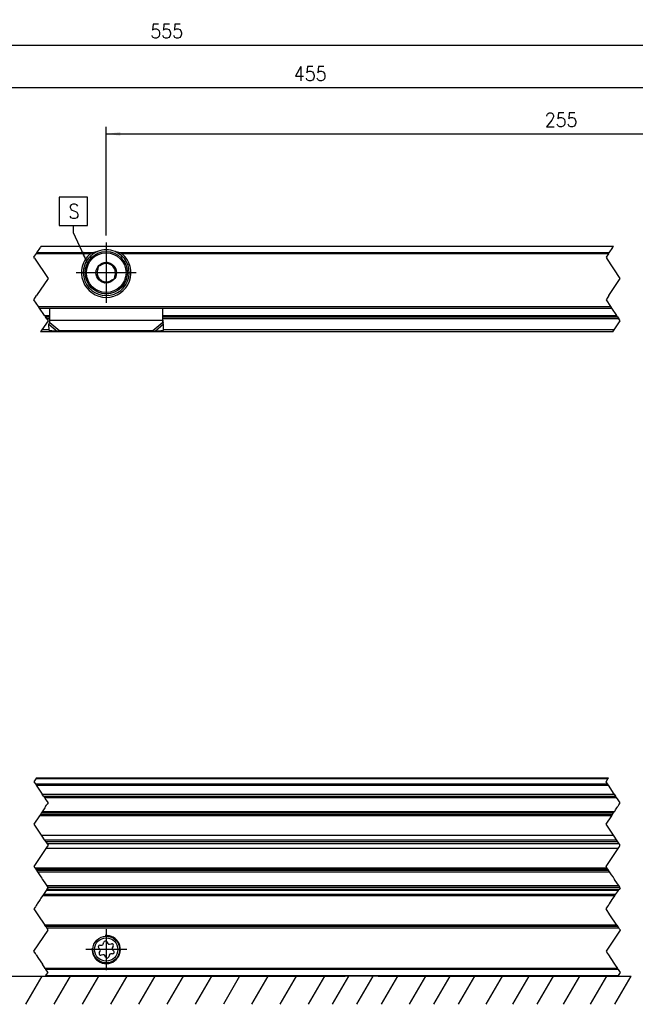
# Model space of a CAD drawing. Header units: millimetres. Extents: x -418 to 1850, y -684 to 1025.
# Tile 12 of 59: x -129 to -41, y 141 to 280. Entities that reach past the tile are written whole.
import ezdxf

# ---------------------------------------------------------------- set-up
doc = ezdxf.new("R2010")
doc.units = ezdxf.units.MM
doc.linetypes.add('DOT_CENTER', pattern=[14, 12, -1, 0, -1])
doc.layers.add('1', color=7, linetype='Continuous')
doc.styles.add('CONVERTER_12', font='txt.shx', dxfattribs={"width": 0.9})
doc.dimstyles.new('ME10_DIM_47', dxfattribs={"dimtxt": 2, "dimasz": 2, "dimexe": 1, "dimexo": 1, "dimgap": 1, "dimtad": 1, "dimdsep": 46, "dimtxsty": 'CONVERTER_12', "dimsah": 1, "dimcen": 0.09, "dimclrd": 2, "dimclre": 2, "dimclrt": 2, "dimadec": 0, "dimazin": 0, "dimtfac": 1, "dimtdec": 4, "dimtix": 1, "dimtmove": 0, "dimatfit": 3, "dimfxl": 1, "dimtolj": 1, "dimtzin": 0, "dimarcsym": 0})
doc.dimstyles.new('ME10_DIM_50', dxfattribs={"dimtxt": 2, "dimasz": 2, "dimexe": 1, "dimexo": 1, "dimgap": 1, "dimtad": 1, "dimdsep": 46, "dimtxsty": 'CONVERTER_12', "dimsah": 1, "dimcen": 0.09, "dimclrd": 2, "dimclre": 2, "dimclrt": 2, "dimadec": 0, "dimazin": 0, "dimtfac": 1, "dimtdec": 4, "dimtix": 1, "dimtmove": 0, "dimatfit": 3, "dimfxl": 1, "dimtolj": 1, "dimtzin": 0, "dimarcsym": 0})
doc.dimstyles.new('ME10_DIM_52', dxfattribs={"dimtxt": 2, "dimasz": 2, "dimexe": 1, "dimexo": 1, "dimgap": 1, "dimtad": 1, "dimdsep": 46, "dimtxsty": 'CONVERTER_12', "dimsah": 1, "dimcen": 0.09, "dimclrd": 2, "dimclre": 2, "dimclrt": 2, "dimadec": 0, "dimazin": 0, "dimtfac": 1, "dimtdec": 4, "dimtix": 1, "dimtmove": 0, "dimatfit": 3, "dimfxl": 1, "dimtolj": 1, "dimtzin": 0, "dimarcsym": 0})
doc.dimstyles.get("Standard").update_dxf_attribs({"dimtxt": 0.18, "dimasz": 0.18, "dimexe": 0.18, "dimexo": 0.0625, "dimgap": 0.09, "dimtad": 0, "dimtih": 1, "dimtoh": 1, "dimdec": 4, "dimzin": 0, "dimdsep": 46, "dimtxsty": 'Standard', "dimcen": 0.09, "dimadec": 0, "dimazin": 0, "dimtfac": 1, "dimtdec": 4, "dimtofl": 0, "dimtmove": 0, "dimatfit": 3, "dimfxl": 1, "dimtolj": 1, "dimtzin": 0, "dimarcsym": 0})

# ---------------------------------------------------------------- blocks, each defined once
blk = doc.blocks.new('REGLA_SV2-1140__7', base_point=(-299.89, 154.79))
at = {"color": 2, "linetype": 'DOT_CENTER'}
for p, q in [((-126.3, 172.79), (-126.36, 172.69)), ((-45.34, 172.69), (-45.27, 172.79)), ((-126.36, 172.69), (-126.63, 172.29)), ((-126.63, 172.29), (-126.42, 171.97)), ((-126.42, 171.97), (-126.3, 171.78)), ((-126.3, 171.78), (-125.46, 170.53)), ((-45.61, 172.29), (-45.34, 172.69)), ((-45.39, 171.97), (-45.61, 172.29)), ((-45.27, 171.78), (-45.39, 171.97)), ((-44.44, 170.53), (-45.27, 171.78)), ((-125.27, 170.24), (-125.46, 170.53)), ((-125.27, 170.24), (-125.14, 170.04)), ((-125.14, 170.04), (-124.93, 169.74)), ((-44.44, 170.53), (-44.25, 170.24)), ((-44.11, 170.04), (-44.25, 170.24)), ((-43.91, 169.74), (-44.11, 170.04)), ((-124.98, 168.76), (-125.1, 168.59)), ((-124.98, 168.76), (-124.85, 168.95)), ((-124.93, 169.74), (-124.63, 169.29)), ((-124.85, 168.95), (-124.8, 169.04)), ((-124.8, 169.04), (-124.78, 169.07)), ((-124.75, 169.11), (-124.78, 169.07)), ((-124.63, 169.29), (-124.75, 169.11)), ((-44.07, 168.59), (-43.96, 168.76)), ((-43.83, 168.95), (-43.96, 168.76)), ((-43.61, 169.29), (-43.91, 169.74)), ((-43.77, 169.04), (-43.83, 168.95)), ((-43.75, 169.07), (-43.77, 169.04)), ((-43.75, 169.07), (-43.73, 169.11)), ((-43.73, 169.11), (-43.61, 169.29)), ((-125.84, 167.48), (-126.63, 166.29)), ((-125.71, 167.67), (-125.84, 167.48)), ((-125.61, 167.82), (-125.71, 167.67)), ((-125.56, 167.89), (-125.61, 167.82)), ((-125.48, 168.02), (-125.56, 167.89)), ((-125.37, 168.18), (-125.48, 168.02)), ((-125.27, 168.33), (-125.37, 168.18)), ((-125.19, 168.45), (-125.27, 168.33)), ((-125.1, 168.59), (-125.19, 168.45)), ((-45.61, 166.29), (-44.81, 167.48)), ((-44.81, 167.48), (-44.68, 167.67)), ((-44.68, 167.67), (-44.59, 167.82)), ((-44.59, 167.82), (-44.54, 167.89)), ((-44.54, 167.89), (-44.45, 168.02)), ((-44.45, 168.02), (-44.34, 168.18)), ((-44.34, 168.18), (-44.25, 168.33)), ((-44.25, 168.33), (-44.17, 168.45)), ((-44.17, 168.45), (-44.07, 168.59)), ((-126.63, 166.29), (-125.6, 164.74)), ((-44.57, 164.74), (-45.61, 166.29)), ((-125.6, 164.74), (-125.5, 164.59)), ((-125.5, 164.59), (-125.16, 164.08)), ((-44.48, 164.59), (-44.57, 164.74)), ((-44.13, 164.08), (-44.48, 164.59)), ((-125.16, 164.08), (-124.96, 163.79)), ((-124.96, 163.79), (-124.77, 163.5)), ((-124.63, 163.29), (-124.83, 162.99)), ((-124.77, 163.5), (-124.63, 163.29)), ((-43.94, 163.79), (-44.13, 164.08)), ((-43.75, 163.5), (-43.94, 163.79)), ((-43.81, 162.99), (-43.61, 163.29)), ((-43.61, 163.29), (-43.75, 163.5)), ((-124.93, 162.84), (-126.63, 160.29)), ((-124.83, 162.99), (-124.93, 162.84)), ((-45.61, 160.29), (-43.91, 162.84)), ((-43.91, 162.84), (-43.81, 162.99)), ((-126.63, 160.29), (-126.5, 160.1)), ((-45.48, 160.1), (-45.61, 160.29)), ((-126.5, 160.1), (-126.37, 159.9)), ((-126.37, 159.9), (-126.28, 159.75)), ((-126.28, 159.75), (-126.23, 159.68)), ((-126.23, 159.68), (-126.14, 159.55)), ((-126.14, 159.55), (-126.03, 159.39)), ((-126.03, 159.39), (-125.94, 159.24)), ((-125.94, 159.24), (-125.86, 159.12)), ((-125.86, 159.12), (-125.65, 158.81)), ((-45.35, 159.9), (-45.48, 160.1)), ((-45.25, 159.75), (-45.35, 159.9)), ((-45.2, 159.68), (-45.25, 159.75)), ((-45.12, 159.55), (-45.2, 159.68)), ((-45.01, 159.39), (-45.12, 159.55)), ((-44.91, 159.24), (-45.01, 159.39)), ((-44.83, 159.12), (-44.91, 159.24)), ((-44.62, 158.81), (-44.83, 159.12)), ((-125.65, 158.81), (-125.52, 158.62)), ((-125.52, 158.62), (-125.46, 158.54)), ((-125.46, 158.54), (-125.44, 158.5)), ((-125.44, 158.5), (-125.42, 158.47)), ((-125.42, 158.47), (-125, 157.84)), ((-125, 157.84), (-124.79, 157.53)), ((-124.79, 157.53), (-124.66, 157.33)), ((-44.5, 158.62), (-44.62, 158.81)), ((-44.44, 158.54), (-44.5, 158.62)), ((-44.42, 158.5), (-44.44, 158.54)), ((-44.39, 158.47), (-44.42, 158.5)), ((-43.97, 157.84), (-44.39, 158.47)), ((-43.77, 157.53), (-43.97, 157.84)), ((-43.64, 157.33), (-43.77, 157.53)), ((-125.4, 156.14), (-125.63, 155.79)), ((-125.27, 156.32), (-125.4, 156.14)), ((-124.88, 156.91), (-125.27, 156.32)), ((-124.87, 156.93), (-124.88, 156.91)), ((-124.79, 157.04), (-124.87, 156.93)), ((-124.79, 157.04), (-124.63, 157.29)), ((-124.63, 157.29), (-124.66, 157.33)), ((-44.6, 155.79), (-44.37, 156.14)), ((-44.37, 156.14), (-44.25, 156.32)), ((-44.25, 156.32), (-43.86, 156.91)), ((-43.86, 156.91), (-43.85, 156.93)), ((-43.85, 156.93), (-43.77, 157.04)), ((-43.61, 157.29), (-43.77, 157.04)), ((-43.64, 157.33), (-43.61, 157.29)), ((-126.23, 154.89), (-126.3, 154.79)), ((-126.16, 154.99), (-126.23, 154.89)), ((-125.75, 155.61), (-126.16, 154.99)), ((-125.63, 155.79), (-125.75, 155.61)), ((-45.27, 154.79), (-45.21, 154.89)), ((-45.21, 154.89), (-45.14, 154.99)), ((-45.14, 154.99), (-44.73, 155.61)), ((-44.73, 155.61), (-44.6, 155.79))]:
    blk.add_line(p, q, dxfattribs=at)
at = {"color": 7, "linetype": 'Continuous'}
for p, q in [((-45.27, 172.79), (-126.3, 172.79)), ((-125.27, 170.24), (-44.25, 170.24)), ((-44.59, 167.82), (-125.61, 167.82)), ((-125.6, 164.74), (-44.57, 164.74)), ((-125.16, 164.08), (-44.13, 164.08)), ((-43.94, 163.79), (-124.96, 163.79)), ((-43.75, 163.5), (-124.77, 163.5)), ((-43.91, 162.84), (-124.93, 162.84)), ((-126.28, 159.75), (-45.25, 159.75)), ((-43.64, 157.33), (-124.66, 157.33))]:
    blk.add_line(p, q, dxfattribs=at)
at = {"color": 3, "linetype": 'Continuous'}
for p, q in [((-126.42, 171.97), (-45.39, 171.97)), ((-45.34, 172.69), (-126.36, 172.69)), ((-126.3, 171.78), (-45.27, 171.78)), ((-125.46, 170.53), (-44.44, 170.53)), ((-125.14, 170.04), (-44.11, 170.04)), ((-44.81, 167.48), (-125.84, 167.48)), ((-125.71, 167.67), (-44.68, 167.67)), ((-44.45, 168.02), (-125.48, 168.02)), ((-126.5, 160.1), (-45.48, 160.1)), ((-45.35, 159.9), (-126.37, 159.9)), ((-126.14, 159.55), (-45.12, 159.55)), ((-43.77, 157.53), (-124.79, 157.53)), ((-43.77, 157.04), (-124.79, 157.04))]:
    blk.add_line(p, q, dxfattribs=at)
blk = doc.blocks.new('SOPORTE_SV2__8', base_point=(-302.89, 144.79))
at = {"color": 2, "linetype": 'DOT_CENTER'}
for p, q in [((-125.4, 156.14), (-125.63, 155.79)), ((-125.27, 156.32), (-125.4, 156.14)), ((-124.88, 156.91), (-125.27, 156.32)), ((-124.87, 156.93), (-124.88, 156.91)), ((-44.6, 155.79), (-44.37, 156.14)), ((-44.37, 156.14), (-44.25, 156.32)), ((-44.25, 156.32), (-43.86, 156.91)), ((-43.86, 156.91), (-43.85, 156.93)), ((-126.3, 154.79), (-126.43, 154.59)), ((-126.23, 154.89), (-126.3, 154.79)), ((-126.16, 154.99), (-126.23, 154.89)), ((-125.75, 155.61), (-126.16, 154.99)), ((-125.63, 155.79), (-125.75, 155.61)), ((-45.41, 154.59), (-45.27, 154.79)), ((-45.27, 154.79), (-45.21, 154.89)), ((-45.21, 154.89), (-45.14, 154.99)), ((-45.14, 154.99), (-44.73, 155.61)), ((-44.73, 155.61), (-44.6, 155.79)), ((-126.43, 154.59), (-126.63, 154.29)), ((-126.63, 154.29), (-126.08, 153.46)), ((-126.08, 153.46), (-125.1, 151.99)), ((-45.61, 154.29), (-45.41, 154.59)), ((-45.06, 153.46), (-45.61, 154.29)), ((-44.07, 151.99), (-45.06, 153.46)), ((-124.96, 151.79), (-125.1, 151.99)), ((-44.07, 151.99), (-43.94, 151.79)), ((-126.63, 148.29), (-124.63, 151.29)), ((-124.96, 151.79), (-124.83, 151.59)), ((-124.83, 151.59), (-124.73, 151.44)), ((-124.65, 151.31), (-124.73, 151.44)), ((-124.63, 151.29), (-124.65, 151.31)), ((-43.61, 151.29), (-45.61, 148.29)), ((-43.81, 151.59), (-43.94, 151.79)), ((-43.71, 151.44), (-43.81, 151.59)), ((-43.71, 151.44), (-43.62, 151.31)), ((-43.62, 151.31), (-43.61, 151.29)), ((-126.43, 147.99), (-126.63, 148.29)), ((-126.3, 147.79), (-126.43, 147.99)), ((-126.3, 147.79), (-125.96, 147.29)), ((-45.61, 148.29), (-45.41, 147.99)), ((-45.41, 147.99), (-45.27, 147.79)), ((-45.27, 147.79), (-44.94, 147.29)), ((-125.96, 147.29), (-125.43, 146.49)), ((-125.02, 145.87), (-125.43, 146.49)), ((-44.94, 147.29), (-44.41, 146.49)), ((-44.41, 146.49), (-44, 145.87)), ((-125.02, 145.87), (-124.93, 145.73)), ((-124.63, 145.29), (-124.93, 145.73)), ((-124.93, 144.85), (-124.83, 144.99)), ((-124.83, 144.99), (-124.63, 145.29)), ((-43.9, 145.73), (-44, 145.87)), ((-43.9, 145.73), (-43.61, 145.29)), ((-43.81, 144.99), (-43.9, 144.85)), ((-43.61, 145.29), (-43.81, 144.99)), ((-124.93, 144.85), (-124.96, 144.79)), ((-43.94, 144.79), (-43.9, 144.85))]:
    blk.add_line(p, q, dxfattribs=at)
at = {"color": 3, "linetype": 'Continuous'}
for p, q in [((-44.37, 156.14), (-125.4, 156.14)), ((-44.25, 156.32), (-125.27, 156.32)), ((-43.86, 156.91), (-124.88, 156.91)), ((-44.07, 151.99), (-125.1, 151.99)), ((-124.83, 151.59), (-43.81, 151.59)), ((-44, 145.87), (-125.02, 145.87)), ((-43.9, 145.73), (-124.93, 145.73)), ((-124.93, 144.85), (-43.9, 144.85))]:
    blk.add_line(p, q, dxfattribs=at)
at = {"color": 7, "linetype": 'Continuous'}
for p, q in [((-43.85, 156.93), (-124.87, 156.93)), ((-43.94, 151.79), (-124.96, 151.79)), ((-117.29, 149.15), (-117.03, 149.15)), ((-116.81, 149.32), (-116.73, 149.57)), ((-116.31, 149.62), (-116.18, 149.4)), ((-115.92, 149.29), (-115.66, 149.35)), ((-117.27, 148.56), (-117.46, 148.75)), ((-117.37, 148.06), (-117.24, 148.29)), ((-116.85, 147.78), (-117.11, 147.72)), ((-115.97, 147.76), (-116.04, 147.5)), ((-115.48, 147.93), (-115.75, 147.92)), ((-115.41, 149.01), (-115.54, 148.78)), ((-115.5, 148.51), (-115.32, 148.32)), ((-116.46, 147.45), (-116.6, 147.68)), ((-43.94, 144.79), (-124.96, 144.79))]:
    blk.add_line(p, q, dxfattribs=at)
for radius in [1.9, 1.65]:
    blk.add_circle((-116.39, 148.54), radius, dxfattribs=at)
for centre, start, end in [((-117.29, 148.92), 90.5656, 223.8716), ((-117.03, 149.38), 270.5656, 343.8716), ((-116.51, 149.51), 30.1519, 163.8716), ((-115.98, 149.52), 210.1519, 283.4579), ((-115.61, 149.13), 330.5656, 103.4579), ((-117.17, 147.95), 150.5656, 283.8716), ((-117.44, 148.4), 330.5656, 43.8716), ((-116.8, 147.56), 30.5656, 103.8716), ((-115.74, 147.69), 90.5656, 163.8706), ((-115.33, 148.67), 150.5656, 223.8716), ((-115.49, 148.16), 270.5656, 43.8716), ((-116.26, 147.57), 210.5656, 343.8706)]:
    blk.add_arc(centre, 0.233, start, end, dxfattribs=at)
at = {"layer": '1', "color": 2, "linetype": 'DOT_CENTER'}
for p, q in [((-116.39, 151.44), (-116.39, 145.64)), ((-113.49, 148.54), (-119.29, 148.54))]:
    blk.add_line(p, q, dxfattribs=at)
at = {"layer": '1', "color": 30, "linetype": 'Continuous'}
blk.add_arc((-116.39, 148.54), 2, 175, 95, dxfattribs=at)
blk = doc.blocks.new('REGLA_SV2-1140mm__10', base_point=(-302.89, 144.79))
for name, p in [('REGLA_SV2-1140__7', (-299.89, 154.79)), ('SOPORTE_SV2__8', (-302.89, 144.79))]:
    blk.add_blockref(name, p)
blk = doc.blocks.new('Bottom1', base_point=(-215.388, 158.787))
at = {"layer": '1', "color": 2, "linetype": 'Continuous'}
for p, q in [((-345.493, 144.787), (-82.543, 144.787)), ((-125.493, 144.787), (-127.803, 140.787)), ((-121.493, 144.787), (-123.803, 140.787)), ((-117.493, 144.787), (-119.803, 140.787)), ((-113.493, 144.787), (-115.803, 140.787)), ((-109.493, 144.787), (-111.803, 140.787)), ((-105.493, 144.787), (-107.803, 140.787)), ((-101.493, 144.787), (-103.803, 140.787)), ((-97.493, 144.787), (-99.803, 140.787)), ((-93.493, 144.787), (-95.803, 140.787)), ((-89.493, 144.787), (-91.803, 140.787)), ((-85.493, 144.787), (-87.803, 140.787)), ((-84.343, 140.787), (-82.033, 144.787)), ((-80.883, 140.787), (-78.573, 144.787)), ((-77.888, 144.787), (-42.037, 144.787)), ((-77.423, 140.787), (-75.113, 144.787)), ((-73.434, 140.787), (-71.125, 144.787)), ((-69.974, 140.787), (-67.665, 144.787)), ((-66.514, 140.787), (-64.205, 144.787)), ((-62.6, 140.787), (-60.291, 144.787)), ((-58.816, 140.787), (-56.506, 144.787)), ((-55.356, 140.787), (-53.046, 144.787)), ((-51.648, 140.787), (-49.339, 144.787)), ((-47.807, 140.787), (-45.497, 144.787)), ((-44.347, 140.787), (-42.037, 144.787))]:
    blk.add_line(p, q, dxfattribs=at)
blk.add_blockref('REGLA_SV2-1140mm__10', (-302.888, 144.787))
blk = doc.blocks.new('SOPORTE_SV2__50', base_point=(-302.89, 235.93))
at = {"color": 2, "linetype": 'DOT_CENTER'}
for p, q in [((-125.59, 248.07), (-125.63, 248.01)), ((-44.6, 248.01), (-44.56, 248.07)), ((-126.63, 246.5), (-126.31, 246.99)), ((-126.21, 247.13), (-126.31, 246.99)), ((-126.21, 247.13), (-125.72, 247.87)), ((-125.63, 248.01), (-125.72, 247.87)), ((-45.28, 246.99), (-45.61, 246.5)), ((-45.28, 246.99), (-45.19, 247.13)), ((-44.7, 247.87), (-45.19, 247.13)), ((-44.7, 247.87), (-44.6, 248.01)), ((-126.55, 246.37), (-126.63, 246.5)), ((-126.55, 246.37), (-124.63, 243.5)), ((-45.61, 246.5), (-45.52, 246.37)), ((-43.61, 243.5), (-45.52, 246.37)), ((-124.63, 243.5), (-126.25, 241.07)), ((-45.23, 241.07), (-43.61, 243.5)), ((-126.39, 240.87), (-126.25, 241.07)), ((-45.23, 241.07), (-45.36, 240.87)), ((-126.63, 240.5), (-126.39, 240.87)), ((-125.98, 239.52), (-126.63, 240.5)), ((-45.36, 240.87), (-45.61, 240.5)), ((-45.61, 240.5), (-44.96, 239.52)), ((-125.85, 239.32), (-125.98, 239.52)), ((-125.15, 238.27), (-125.85, 239.32)), ((-125.15, 238.27), (-125.01, 238.07)), ((-44.96, 239.52), (-44.82, 239.32)), ((-44.82, 239.32), (-44.12, 238.27)), ((-43.99, 238.07), (-44.12, 238.27)), ((-124.63, 237.5), (-125.49, 236.22)), ((-124.82, 237.78), (-125.01, 238.07)), ((-124.82, 237.78), (-124.63, 237.5)), ((-44.47, 236.22), (-43.61, 237.5)), ((-43.99, 238.07), (-43.8, 237.78)), ((-43.61, 237.5), (-43.8, 237.78)), ((-125.49, 236.22), (-125.68, 235.93)), ((-44.66, 235.93), (-44.47, 236.22))]:
    blk.add_line(p, q, dxfattribs=at)
at = {"color": 7, "linetype": 'Continuous'}
for p, q in [((-125.59, 248.07), (-44.56, 248.07)), ((-118.74, 246.57), (-118.38, 246.57)), ((-117.2, 245.33), (-117.54, 245.19)), ((-116.21, 245.75), (-116.54, 245.61)), ((-115.92, 245.53), (-116.21, 245.75)), ((-114.4, 246.57), (-114.04, 246.57)), ((-117.67, 244.12), (-117.72, 243.76)), ((-117.54, 245.19), (-117.59, 244.83)), ((-115.06, 244.88), (-115.35, 245.1)), ((-115.11, 244.52), (-115.06, 244.88)), ((-117.72, 243.76), (-117.43, 243.54)), ((-116.86, 243.11), (-116.57, 242.89)), ((-116.57, 242.89), (-116.24, 243.03)), ((-115.58, 243.31), (-115.24, 243.45)), ((-115.24, 243.45), (-115.19, 243.81)), ((-125.85, 239.32), (-44.82, 239.32)), ((-124.39, 237.58), (-124.39, 239.32)), ((-108.39, 237.6), (-108.39, 239.32)), ((-125.01, 238.07), (-124.39, 238.07)), ((-124.48, 236.14), (-124.5, 237.03)), ((-124.39, 237.29), (-124.39, 237.58)), ((-108.39, 238.07), (-43.99, 238.07)), ((-108.39, 237.58), (-108.39, 237.6)), ((-108.39, 237.29), (-108.39, 237.58)), ((-108.28, 237.03), (-108.33, 237.2)), ((-108.3, 236.14), (-108.28, 237.03)), ((-44.66, 235.93), (-125.68, 235.93)), ((-123.31, 236.01), (-124.48, 236.14)), ((-109.8, 236.08), (-122.98, 236.08)), ((-108.3, 236.14), (-109.47, 236.01))]:
    blk.add_line(p, q, dxfattribs=at)
at = {"color": 3, "linetype": 'Continuous'}
for p, q in [((-118.66, 246.99), (-126.31, 246.99)), ((-118.38, 247.13), (-126.21, 247.13)), ((-44.6, 248.01), (-125.63, 248.01)), ((-45.19, 247.13), (-114.4, 247.13)), ((-45.28, 246.99), (-114.12, 246.99)), ((-116.03, 241.09), (-116.75, 241.09)), ((-125.98, 239.52), (-44.96, 239.52)), ((-125.15, 238.27), (-124.39, 238.27)), ((-108.39, 238.27), (-44.12, 238.27)), ((-124.39, 237.78), (-124.82, 237.78)), ((-124.5, 237.03), (-123.31, 236.01)), ((-124.39, 237.58), (-108.39, 237.58)), ((-124.39, 237.29), (-122.98, 236.08)), ((-108.39, 237.29), (-109.8, 236.08)), ((-108.28, 237.03), (-109.47, 236.01)), ((-43.8, 237.78), (-108.39, 237.78)), ((-124.48, 236.22), (-125.49, 236.22)), ((-44.47, 236.22), (-108.3, 236.22))]:
    blk.add_line(p, q, dxfattribs=at)
at = {"color": 7, "linetype": 'Continuous'}
for radius in [3, 1.45, 0.05]:
    blk.add_circle((-116.39, 244.32), radius, dxfattribs=at)
at = {"color": 3, "linetype": 'Continuous'}
blk.add_circle((-116.39, 244.32), 2.8, dxfattribs=at)
at = {"color": 7, "linetype": 'Continuous'}
for radius, start, end in [(3.5, 130.3552, 49.6448), (3.25, 112.6199, 67.3801), (3.25, 67.3801, 112.6199), (1.3, 96.839, 128.7237), (1.3, 68.7237, 96.839), (1.3, 36.839, 68.7237), (1.3, 156.839, 188.7237), (1.3, 188.7237, 216.839), (1.3, 8.7237, 36.839), (1.3, 336.839, 8.7237), (1.3, 216.839, 248.7237), (1.3, 248.7237, 276.839), (1.3, 276.839, 308.7237)]:
    blk.add_arc((-116.39, 244.32), radius, start, end, dxfattribs=at)
for points, knots in [([(-118.66, 246.99), (-118.64, 247), (-118.59, 247.03), (-118.53, 247.07), (-118.46, 247.1), (-118.41, 247.12), (-118.38, 247.13)], [0, 0, 0, 0, 0.0733847, 0.1584419, 0.2234097, 0.3132558, 0.3132558, 0.3132558, 0.3132558]), ([(-118.38, 247.13), (-118.32, 247.15), (-118.2, 247.19), (-118.01, 247.24), (-117.83, 247.28), (-117.7, 247.31), (-117.64, 247.32)], [0, 0, 0, 0, 0.1903328, 0.3787731, 0.5717554, 0.763547, 0.763547, 0.763547, 0.763547]), ([(-115.14, 247.32), (-115.08, 247.31), (-114.95, 247.28), (-114.77, 247.24), (-114.58, 247.19), (-114.46, 247.15), (-114.4, 247.13)], [0, 0, 0, 0, 0.1913805, 0.384016, 0.5730669, 0.7635471, 0.7635471, 0.7635471, 0.7635471]), ([(-114.4, 247.13), (-114.38, 247.12), (-114.33, 247.11), (-114.27, 247.08), (-114.22, 247.05), (-114.19, 247.03), (-114.15, 247.01), (-114.13, 247), (-114.12, 246.99)], [0, 0, 0, 0, 0.0689839, 0.1547784, 0.1953403, 0.2336491, 0.2787828, 0.31333, 0.31333, 0.31333, 0.31333]), ([(-124.5, 237.03), (-124.49, 237.05), (-124.47, 237.09), (-124.44, 237.16), (-124.42, 237.22), (-124.4, 237.27), (-124.39, 237.29)], [0, 0, 0, 0, 0.0660342, 0.1356749, 0.2077706, 0.2833141, 0.2833141, 0.2833141, 0.2833141]), ([(-108.39, 237.6), (-108.39, 237.57), (-108.39, 237.5), (-108.37, 237.4), (-108.36, 237.3), (-108.34, 237.23), (-108.33, 237.2)], [0, 0, 0, 0, 0.0965567, 0.1983431, 0.3017294, 0.4089232, 0.4089232, 0.4089232, 0.4089232]), ([(-108.28, 237.03), (-108.29, 237.05), (-108.31, 237.09), (-108.34, 237.16), (-108.36, 237.22), (-108.38, 237.27), (-108.39, 237.29)], [0, 0, 0, 0, 0.0660342, 0.1356749, 0.2077706, 0.2833141, 0.2833141, 0.2833141, 0.2833141]), ([(-122.98, 236.08), (-123, 236.07), (-123.06, 236.06), (-123.14, 236.04), (-123.22, 236.02), (-123.28, 236.01), (-123.31, 236.01)], [0, 0, 0, 0, 0.0858283, 0.1715137, 0.2550732, 0.3386073, 0.3386073, 0.3386073, 0.3386073]), ([(-109.47, 236.01), (-109.5, 236.01), (-109.55, 236.02), (-109.64, 236.04), (-109.72, 236.06), (-109.78, 236.07), (-109.8, 236.08)], [0, 0, 0, 0, 0.0797881, 0.1670936, 0.2491987, 0.3386073, 0.3386073, 0.3386073, 0.3386073])]:
    blk.add_open_spline(points, degree=3, knots=knots, dxfattribs=at)
at = {"layer": '1', "color": 2, "linetype": 'DOT_CENTER'}
for p, q in [((-116.39, 248.57), (-116.39, 240.07)), ((-112.14, 244.32), (-120.64, 244.32))]:
    blk.add_line(p, q, dxfattribs=at)
blk = doc.blocks.new('*D111')
at = {"layer": '1', "color": 2, "linetype": 'Continuous'}
for p, q in [((-235.39, 249.57), (-235.39, 277.5)), ((29.61, 247.97), (29.61, 277.5)), ((-235.39, 276.5), (29.61, 276.5))]:
    blk.add_line(p, q, dxfattribs=at)
at = {"layer": '1', "color": 2}
for points in [[(-233.39, 276.76), (-233.39, 276.23), (-235.39, 276.5)], [(27.61, 276.23), (27.61, 276.76), (29.61, 276.5)]]:
    blk.add_solid(points, dxfattribs=at)
at = {"layer": '1', "color": 2, "insert": (-110.14, 277.5), "char_height": 2, "attachment_point": 7, "rotation": 0.0001, "line_spacing_factor": 0.60024, "style": 'CONVERTER_12'}
blk.add_mtext('555', dxfattribs=at)
blk = doc.blocks.new('*D114')
at = {"layer": '1', "color": 2, "linetype": 'Continuous'}
for p, q in [((-116.39, 249.57), (-116.39, 264.96)), ((29.61, 247.97), (29.61, 264.96)), ((-116.39, 263.96), (29.61, 263.96))]:
    blk.add_line(p, q, dxfattribs=at)
at = {"layer": '1', "color": 2}
for points in [[(-114.39, 264.22), (-114.39, 263.7), (-116.39, 263.96)], [(27.61, 263.7), (27.61, 264.22), (29.61, 263.96)]]:
    blk.add_solid(points, dxfattribs=at)
at = {"layer": '1', "color": 2, "insert": (-54.29, 264.96), "char_height": 2, "attachment_point": 7, "rotation": 0.0001, "line_spacing_factor": 0.60024, "style": 'CONVERTER_12'}
blk.add_mtext('255', dxfattribs=at)
blk = doc.blocks.new('*D116')
at = {"layer": '1', "color": 2, "linetype": 'Continuous'}
for p, q in [((-187.39, 248.9), (-187.39, 271.48)), ((29.61, 270.48), (-187.39, 270.48)), ((29.61, 247.97), (29.61, 271.48))]:
    blk.add_line(p, q, dxfattribs=at)
at = {"layer": '1', "color": 2}
for points in [[(-185.39, 270.75), (-185.39, 270.22), (-187.39, 270.48)], [(27.61, 270.22), (27.61, 270.75), (29.61, 270.48)]]:
    blk.add_solid(points, dxfattribs=at)
at = {"layer": '1', "color": 2, "insert": (-89.82, 271.48), "char_height": 2, "attachment_point": 7, "rotation": 0.0001, "line_spacing_factor": 0.60024, "style": 'CONVERTER_12'}
blk.add_mtext('455', dxfattribs=at)
blk = doc.blocks.new('Top1', base_point=(-215.39, 242))
at = {"layer": '1', "color": 2}
blk.add_lwpolyline([(-123.032, 255.008), (-123.032, 251.008), (-119.032, 251.008), (-119.032, 255.008)], close=True, dxfattribs=at)
blk.add_solid([(-120.027, 247.16), (-119.549, 247.381), (-118.95, 245.455)], dxfattribs=at)
blk.add_blockref('SOPORTE_SV2__50', (-302.89, 235.929))
at = {"layer": '1', "color": 2, "style": 'CONVERTER_12', "width": 0.9}
blk.add_text('S', height=2, dxfattribs=at).set_placement((-121.732, 252.008))
at = {"layer": '1'}
for base, p1, p2, dimstyle, picture, middle in [((-235.39, 276.495), (29.61, 246.971), (-235.39, 248.571), 'ME10_DIM_47', '*D111', (-107.741, 278.495)), ((29.61, 270.483), (-187.39, 247.896), (29.61, 246.971), 'ME10_DIM_52', '*D116', (-87.42, 272.483)), ((-116.39, 263.96), (29.61, 246.971), (-116.39, 248.571), 'ME10_DIM_50', '*D114', (-51.89, 265.96))]:
    dim = blk.add_linear_dim(base=base, p1=p1, p2=p2, dimstyle=dimstyle, dxfattribs=at)
    dim.commit()
    dim.dimension.update_dxf_attribs({"geometry": picture, "text_midpoint": middle, "text_rotation": 0.00014})
at = {"layer": '1', "color": 2, "linetype": 'Continuous', "has_arrowhead": 0}
blk.add_leader([(-118.95, 245.455), (-121.032, 249.969), (-121.032, 251.008)], dimstyle='Standard', dxfattribs=at)

msp = doc.modelspace()

# ---------------------------------------------------------------- block references
for name, p in [('Top1', (-215.39, 242)), ('Bottom1', (-215.39, 158.79))]:
    msp.add_blockref(name, p)

doc.saveas('drawing.dxf')
